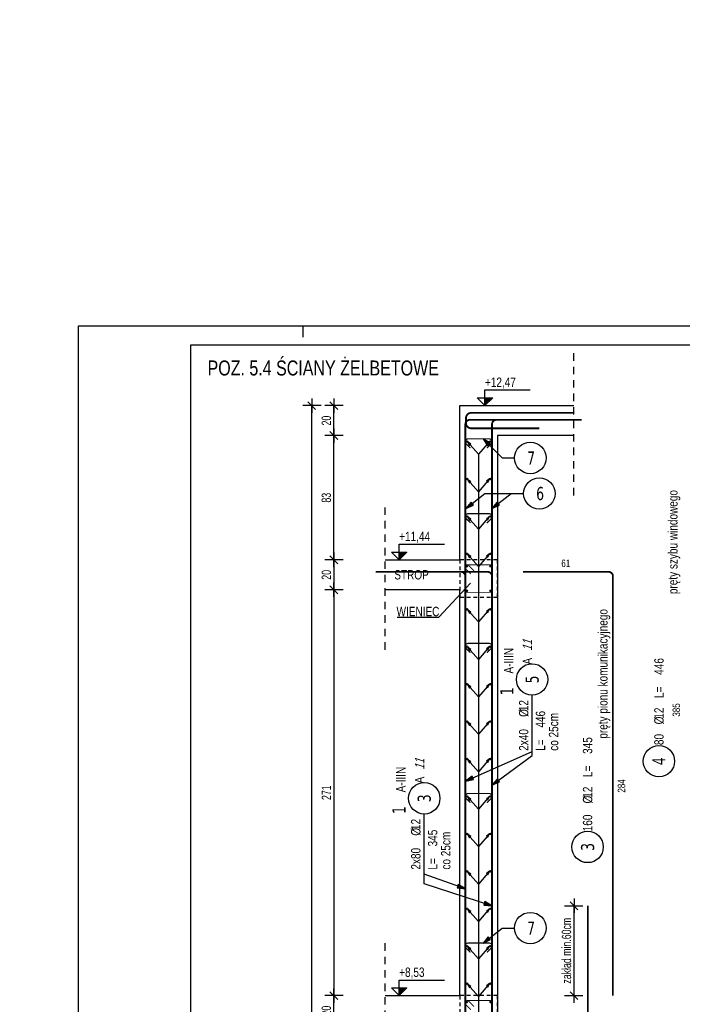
# Model space of a CAD drawing. Header units: millimetres. Extents: x 2694 to 13045, y 509 to 5574.
# Tile 7 of 13: x 2694 to 3137, y 1541 to 2199. Entities that reach past the tile are written whole.
import ezdxf
from ezdxf.enums import TextEntityAlignment as Align

# ---------------------------------------------------------------- set-up
doc = ezdxf.new("R2010")
doc.units = ezdxf.units.MM
doc.header["$LTSCALE"] = 25
doc.linetypes.add('MP', pattern=[0.36, 0.2, -0.16])
for name, color, linetype in [('BA_kot', 7, 'Continuous'), ('BA_pdz', 2, 'Continuous'), ('BA_ram', 2, 'Continuous'), ('BA_txg', 3, 'Continuous'), ('BA_txs', 2, 'Continuous'), ('BA_wic', 1, 'Continuous'), ('BA_wis', 2, 'Continuous'), ('BA_wym', 1, 'Continuous'), ('BD_lpm', 1, 'MP'), ('BZ_odn', 1, 'Continuous'), ('BZ_opi1', 7, 'Continuous'), ('BZ_opi2', 4, 'Continuous'), ('BZ_opi3', 30, 'Continuous'), ('BZ_opi4', 53, 'Continuous'), ('BZ_P_prz', 4, 'Continuous'), ('BZ_P_strz', 3, 'Continuous'), ('BZ_P_wid', 3, 'Continuous'), ('BZ_P_wyc', 134, 'Continuous'), ('BZ_pom', 6, 'Continuous'), ('BZ_wym', 1, 'Continuous')]:
    doc.layers.add(name, color=color, linetype=linetype)
doc.styles.add('BIKTBG', font='tahoma.ttf', dxfattribs={"width": 0.85})
doc.styles.add('BIKTC', font='bikromsw.shx', dxfattribs={"width": 0.85})
doc.styles.add('BIKTG', font='bikromsw.shx', dxfattribs={"width": 0.8})
doc.styles.add('BIKTS', font='bikromsw.shx', dxfattribs={"width": 0.8})
doc.styles.add('BIKWYM', font='bikromsw.shx', dxfattribs={"width": 0.7})
doc.dimstyles.new('BA_KR_25_cm', dxfattribs={"dimscale": 0.25, "dimtxt": 25, "dimasz": 1.666667, "dimexe": 24, "dimexo": 0, "dimgap": 0, "dimtad": 0, "dimdec": 1, "dimrnd": 0.5, "dimzin": 9, "dimdsep": 46, "dimtxsty": 'BIKWYM', "dimblk": 'WYM-KR', "dimcen": 0, "dimdle": 20, "dimclrd": 256, "dimclre": 256, "dimclrt": 2, "dimadec": 0, "dimazin": 0, "dimtfac": 0.033333, "dimtdec": 1, "dimtmove": 0, "dimatfit": 3, "dimldrblk": 'WYM-KR', "dimfxl": 25, "dimfxlon": 1, "dimtvp": 0.8, "dimtolj": 1, "dimarcsym": 0})
doc.dimstyles.new('BA_ST_25_cm', dxfattribs={"dimscale": 0.25, "dimtxt": 25, "dimasz": 1.666667, "dimexe": 24, "dimexo": 0, "dimgap": 0, "dimtad": 0, "dimdec": 1, "dimrnd": 0.5, "dimdsep": 46, "dimtxsty": 'BIKWYM', "dimblk": 'WYM-ST', "dimcen": 0, "dimdle": 20, "dimclrd": 256, "dimclre": 256, "dimclrt": 7, "dimadec": 0, "dimazin": 0, "dimtfac": 0.033333, "dimtdec": 1, "dimtix": 1, "dimtmove": 2, "dimatfit": 3, "dimldrblk": 'WYM-ST', "dimfxl": 1, "dimtvp": 0.8, "dimtolj": 1, "dimtzin": 0, "dimarcsym": 0})
doc.dimstyles.new('BZ_ST_20_mm', dxfattribs={"dimscale": 2, "dimtxt": 25, "dimasz": 1.666667, "dimexe": 24, "dimexo": 0, "dimgap": 0, "dimtad": 0, "dimdec": 1, "dimrnd": 0.5, "dimdsep": 46, "dimtxsty": 'BIKWYM', "dimblk": 'WYM-ST', "dimcen": 0, "dimdle": 20, "dimclrd": 256, "dimclre": 256, "dimclrt": 7, "dimadec": 0, "dimazin": 0, "dimtfac": 0.033333, "dimtdec": 1, "dimtix": 1, "dimtmove": 2, "dimatfit": 2, "dimldrblk": 'WYM-ST', "dimfxl": 1, "dimtvp": 0.8, "dimtolj": 1, "dimtzin": 0, "dimarcsym": 0})

# ---------------------------------------------------------------- blocks, each defined once
blk = doc.blocks.new('PRET3')
blk.add_hatch(color=0).paths.add_polyline_path([(0.5, 0, 1), (-0.5, 0, 1)])
at = {"color": 0}
blk.add_circle((0, 0), 0.5, dxfattribs=at)
blk = doc.blocks.new('WYM-ST')
blk.add_hatch(color=256).paths.add_polyline_path([(-13, 2.9), (0, 0), (-13, -2.9)])
blk.add_lwpolyline([(0, 0), (-13, 2.9), (-13, -2.9), (0, 0)])
blk = doc.blocks.new('bik_BlkOpPret', base_point=(1524.45, 7050.26))
at = {"layer": 'BZ_opi1', "style": 'BIKTS', "width": 0.6}
for tag, p in [('SZTUK', (1533.83, 7057.76)), ('PRZEDR_FI', (1554.72, 7057.76)), ('PRZEKROJ', (1563.29, 7057.76)), ('PRZEDR_L', (1533.83, 7024.01)), ('DLUGOSC', (1568.65, 7024.01)), ('UWAGA', (1533.83, 6997.76))]:
    blk.add_attdef(tag, p, '', height=18.75, dxfattribs=at)
at = {"layer": 'BZ_opi2', "style": 'BIKTBG', "width": 0.6}
blk.add_attdef('NUMER', text='', height=26.25, dxfattribs=at).set_placement((1620.77, 7050.26), align=Align.MIDDLE_CENTER)
at = {"layer": 'BZ_pom', "width": 0.6}
for tag, p, height, style in [('POZYCJA', (1589.27, 7087.76), 26.25, 'BIKTBG'), ('GATUNEK', (1630.22, 7087.76), 18.75, 'BIKTS'), ('METODA_L', (1639.09, 7050.26), 18.75, 'BIKTS'), ('EURO_KOD', (1663.74, 7050.26), 18.75, 'BIKTS')]:
    blk.add_attdef(tag, p, '', height=height, dxfattribs=dict(at, style=style))
at = {"layer": 'BZ_wym', "width": 0.6}
for tag, p, height, style, flags in [('PRZEDR_NR', (1533.83, 6969.63), 26.25, 'BIKTBG', 1), ('PRZEDR_SZT', (1533.83, 6941.51), 18.75, 'BIKTS', 1), ('TYP_PRETA', (1533.83, 6913.38), 18.75, 'BIKTS', 3), ('EURO_KOD_SEGMENTY', (1567.58, 6885.26), 18.75, 'BIKTS', 3), ('HAK_1', (1533.83, 6857.13), 18.75, 'BIKTS', 3), ('HAK_2', (1533.83, 6829.01), 18.75, 'BIKTS', 3), ('ID', (1533.83, 6800.88), 18.75, 'BIKTS', 3), ('ID_C', (1533.83, 6772.76), 18.75, 'BIKTS', 3), ('b_atr_0', (1533.83, 6744.63), 18.75, 'BIKTS', 3)]:
    blk.add_attdef(tag, p, '', height=height, dxfattribs=dict(at, style=style, flags=flags))
blk = doc.blocks.new('WYM-KR')
at = {"linetype": 'ByBlock'}
blk.add_line((11.52, 0), (-11.52, 0), dxfattribs=at)
at = {"color": 7, "linetype": 'ByBlock'}
blk.add_line((6.24, 6.24), (-6.24, -6.24), dxfattribs=at)
blk = doc.blocks.new('*D32')
at = {"layer": 'BA_wym', "lineweight": -2}
for p, q in [((3058.15, 1607), (3070.4, 1607)), ((3064.4, 1547.42), (3064.4, 1606.58)), ((3058.15, 1547), (3070.4, 1547))]:
    blk.add_line(p, q, dxfattribs=at)
at = {"layer": 'Defpoints', "color": 0}
for p in [(3054.4, 1607), (3064.4, 1607), (3054.4, 1547)]:
    blk.add_point(p, dxfattribs=at)
at = {"layer": 'BA_wym', "lineweight": -2, "xscale": 0.4166666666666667, "yscale": 0.4166666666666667, "zscale": 0.4166666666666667}
for p, rotation in [((3064.4, 1607), 90), ((3064.4, 1547), 270)]:
    blk.add_blockref('WYM-KR', p, dxfattribs=dict(at, rotation=rotation))
at = {"layer": 'BA_wym', "color": 2, "insert": (3059.4, 1577), "char_height": 6.25, "attachment_point": 5, "rotation": 90, "style": 'BIKWYM'}
blk.add_mtext('\\A1;zakład min.60cm', dxfattribs=at)
blk = doc.blocks.new('bik_BlkOpPretW', base_point=(-5855.91, 5448.22))
at = {"layer": 'BZ_opi2', "style": 'BIKTBG', "width": 0.8}
blk.add_attdef('NUMER', text='', height=8.75, dxfattribs=at).set_placement((-5840.41, 5448.22), align=Align.MIDDLE_CENTER)
at = {"layer": 'BZ_opi4', "style": 'BIKTS', "width": 0.8}
for tag, p in [('SZTUK', (-5830.19, 5445.09)), ('PRZEDR_FI', (-5811.62, 5445.09)), ('PRZEKROJ', (-5807.81, 5445.09)), ('PRZEDR_L', (-5794, 5445.09)), ('DLUGOSC', (-5778.52, 5445.09))]:
    blk.add_attdef(tag, p, '', height=6.25, dxfattribs=at)
at = {"layer": 'BZ_pom', "width": 0.8}
for tag, p, height, style, flags in [('POZYCJA', (-5830.19, 5435.72), 8.75, 'BIKTBG', 3), ('GATUNEK', (-5830.19, 5426.34), 6.25, 'BIKTS', 1), ('METODA_L', (-5830.19, 5407.59), 6.25, 'BIKTS', 3)]:
    blk.add_attdef(tag, p, '', height=height, dxfattribs=dict(at, style=style, flags=flags))
at = {"layer": 'BZ_wym', "width": 0.8}
for tag, p, height, style, flags in [('UWAGA', (-5830.19, 5416.97), 6.25, 'BIKTS', 1), ('TYP_PRETA', (-5830.19, 5398.22), 6.25, 'BIKTS', 3), ('PRZEDR_NR', (-5830.19, 5388.84), 8.75, 'BIKTBG', 1), ('PRZEDR_SZT', (-5830.19, 5379.47), 6.25, 'BIKTS', 1), ('EURO_KOD', (-5830.19, 5370.09), 6.25, 'BIKTS', 3), ('EURO_KOD_SEGMENTY', (-5816.62, 5370.09), 6.25, 'BIKTS', 3), ('HAK_1', (-5830.19, 5360.72), 6.25, 'BIKTS', 3), ('HAK_2', (-5830.19, 5351.34), 6.25, 'BIKTS', 3), ('ID', (-5830.19, 5341.97), 6.25, 'BIKTS', 3), ('ID_C', (-5830.19, 5332.59), 6.25, 'BIKTS', 3), ('b_atr_0', (-5830.19, 5323.22), 6.25, 'BIKTS', 3)]:
    blk.add_attdef(tag, p, '', height=height, dxfattribs=dict(at, style=style, flags=flags))
blk = doc.blocks.new('bik_BlkOpPretU', base_point=(18572.85, 5991.36))
at = {"layer": 'BZ_opi2', "style": 'BIKTBG', "width": 0.8}
blk.add_attdef('NUMER', text='', height=26.25, dxfattribs=at).set_placement((18420.64, 5991.36), align=Align.MIDDLE_CENTER)
at = {"layer": 'BZ_opi4', "style": 'BIKTS', "width": 0.8}
for tag, p in [('SZTUK', (18467.14, 5998.86)), ('PRZEDR_FI', (18535, 5998.86)), ('PRZEKROJ', (18546.43, 5998.86)), ('UWAGA', (18467.14, 5965.11))]:
    blk.add_attdef(tag, p, '', height=18.75, dxfattribs=at)
at = {"layer": 'BZ_pom', "width": 0.8}
for tag, p, height, style in [('POZYCJA', (18452.14, 6028.86), 26.25, 'BIKTBG'), ('GATUNEK', (18346.58, 6028.86), 18.75, 'BIKTS'), ('METODA_L', (18348.57, 5991.36), 18.75, 'BIKTS')]:
    blk.add_attdef(tag, p, '', height=height, dxfattribs=dict(at, style=style))
at = {"layer": 'BZ_wym', "width": 0.8}
for tag, p, height, style, flags in [('PRZEDR_L', (18467.14, 5936.98), 18.75, 'BIKTS', 1), ('DLUGOSC', (18467.14, 5908.86), 18.75, 'BIKTS', 1), ('TYP_PRETA', (18467.14, 5880.73), 18.75, 'BIKTS', 3), ('PRZEDR_NR', (18467.14, 5852.61), 26.25, 'BIKTBG', 1), ('PRZEDR_SZT', (18467.14, 5824.48), 18.75, 'BIKTS', 1), ('EURO_KOD', (18467.14, 5796.36), 18.75, 'BIKTS', 3), ('EURO_KOD_SEGMENTY', (18507.85, 5796.36), 18.75, 'BIKTS', 3), ('HAK_1', (18467.14, 5768.23), 18.75, 'BIKTS', 3), ('HAK_2', (18467.14, 5740.11), 18.75, 'BIKTS', 3), ('ID', (18467.14, 5711.98), 18.75, 'BIKTS', 3), ('ID_C', (18467.14, 5683.86), 18.75, 'BIKTS', 3), ('b_atr_0', (18467.14, 5655.73), 18.75, 'BIKTS', 3)]:
    blk.add_attdef(tag, p, '', height=height, dxfattribs=dict(at, style=style, flags=flags))
blk = doc.blocks.new('kota5')
h = blk.add_hatch()
h.set_pattern_fill('ANSI31', color=256, scale=0.0083333, angle=45, style=0)
h.paths.add_polyline_path([(0, 0), (0, 2.06), (2.06, 2.06)])
for p, q in [((0, 4.17), (12.08, 4.17)), ((0, 0), (0, 4.17)), ((-2.06, 2.06), (2.06, 2.06))]:
    blk.add_line(p, q)
at = {"color": 1}
blk.add_line((-2.5, 0), (2.5, 0), dxfattribs=at)
blk.add_lwpolyline([(-2.06, 2.06), (0, 0), (2.06, 2.06)])
at = {"style": 'BIKTS', "width": 0.8}
blk.add_attdef('POZIOM', text='', height=2.5, dxfattribs=at).set_placement((0, 6.25), align=Align.MIDDLE_LEFT)
blk = doc.blocks.new('*D41')
at = {"layer": 'BA_wym', "lineweight": -2}
for p, q in [((2910.18, 1547), (2897.93, 1547)), ((2903.93, 1527.42), (2903.93, 1546.58)), ((2910.18, 1527), (2897.93, 1527))]:
    blk.add_line(p, q, dxfattribs=at)
at = {"layer": 'Defpoints', "color": 0}
for p in [(2903.93, 1547), (2913.93, 1547), (2913.93, 1527)]:
    blk.add_point(p, dxfattribs=at)
at = {"layer": 'BA_wym', "lineweight": -2, "xscale": 0.4166666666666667, "yscale": 0.4166666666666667, "zscale": 0.4166666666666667}
for p, rotation in [((2903.93, 1547), 90), ((2903.93, 1527), 270)]:
    blk.add_blockref('WYM-KR', p, dxfattribs=dict(at, rotation=rotation))
at = {"layer": 'BA_wym', "color": 2, "insert": (2898.93, 1537), "char_height": 6.25, "attachment_point": 5, "rotation": 90, "style": 'BIKWYM'}
blk.add_mtext('\\A1;20', dxfattribs=at)
blk = doc.blocks.new('*D42')
at = {"layer": 'BA_wym', "lineweight": -2}
for p, q in [((2910.18, 1818), (2897.93, 1818)), ((2903.93, 1817.58), (2903.93, 1547.42)), ((2910.18, 1547), (2897.93, 1547))]:
    blk.add_line(p, q, dxfattribs=at)
at = {"layer": 'Defpoints', "color": 0}
for p in [(2913.93, 1818), (2903.93, 1547), (2913.93, 1547)]:
    blk.add_point(p, dxfattribs=at)
at = {"layer": 'BA_wym', "lineweight": -2, "xscale": 0.4166666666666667, "yscale": 0.4166666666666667, "zscale": 0.4166666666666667}
for p, rotation in [((2903.93, 1818), 90), ((2903.93, 1547), 270)]:
    blk.add_blockref('WYM-KR', p, dxfattribs=dict(at, rotation=rotation))
at = {"layer": 'BA_wym', "color": 2, "insert": (2898.93, 1682.5), "char_height": 6.25, "attachment_point": 5, "rotation": 90, "style": 'BIKWYM'}
blk.add_mtext('\\A1;271', dxfattribs=at)
blk = doc.blocks.new('*D43')
at = {"layer": 'BA_wym', "lineweight": -2}
for p, q in [((2910.18, 1838), (2897.93, 1838)), ((2903.93, 1837.58), (2903.93, 1818.42)), ((2910.18, 1818), (2897.93, 1818))]:
    blk.add_line(p, q, dxfattribs=at)
at = {"layer": 'Defpoints', "color": 0}
for p in [(2913.93, 1838), (2903.93, 1818), (2913.93, 1818)]:
    blk.add_point(p, dxfattribs=at)
at = {"layer": 'BA_wym', "lineweight": -2, "xscale": 0.4166666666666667, "yscale": 0.4166666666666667, "zscale": 0.4166666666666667}
for p, rotation in [((2903.93, 1838), 90), ((2903.93, 1818), 270)]:
    blk.add_blockref('WYM-KR', p, dxfattribs=dict(at, rotation=rotation))
at = {"layer": 'BA_wym', "color": 2, "insert": (2898.93, 1828), "char_height": 6.25, "attachment_point": 5, "rotation": 90, "style": 'BIKWYM'}
blk.add_mtext('\\A1;20', dxfattribs=at)
blk = doc.blocks.new('*D44')
at = {"layer": 'BA_wym', "lineweight": -2}
for p, q in [((2910.18, 1921), (2897.93, 1921)), ((2903.93, 1838.42), (2903.93, 1920.58)), ((2910.18, 1838), (2897.93, 1838))]:
    blk.add_line(p, q, dxfattribs=at)
at = {"layer": 'Defpoints', "color": 0}
for p in [(2903.93, 1921), (2913.93, 1921), (2913.93, 1838)]:
    blk.add_point(p, dxfattribs=at)
at = {"layer": 'BA_wym', "lineweight": -2, "xscale": 0.4166666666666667, "yscale": 0.4166666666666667, "zscale": 0.4166666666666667}
for p, rotation in [((2903.93, 1921), 90), ((2903.93, 1838), 270)]:
    blk.add_blockref('WYM-KR', p, dxfattribs=dict(at, rotation=rotation))
at = {"layer": 'BA_wym', "color": 2, "insert": (2898.93, 1879.5), "char_height": 6.25, "attachment_point": 5, "rotation": 90, "style": 'BIKWYM'}
blk.add_mtext('\\A1;83', dxfattribs=at)
blk = doc.blocks.new('*D45')
at = {"layer": 'BA_wym', "lineweight": -2}
for p, q in [((2910.18, 1941), (2897.93, 1941)), ((2903.93, 1921.42), (2903.93, 1940.58)), ((2910.18, 1921), (2897.93, 1921))]:
    blk.add_line(p, q, dxfattribs=at)
at = {"layer": 'Defpoints', "color": 0}
for p in [(2903.93, 1941), (2913.93, 1941), (2913.93, 1921)]:
    blk.add_point(p, dxfattribs=at)
at = {"layer": 'BA_wym', "lineweight": -2, "xscale": 0.4166666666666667, "yscale": 0.4166666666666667, "zscale": 0.4166666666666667}
for p, rotation in [((2903.93, 1941), 90), ((2903.93, 1921), 270)]:
    blk.add_blockref('WYM-KR', p, dxfattribs=dict(at, rotation=rotation))
at = {"layer": 'BA_wym', "color": 2, "insert": (2898.93, 1931), "char_height": 6.25, "attachment_point": 5, "rotation": 90, "style": 'BIKWYM'}
blk.add_mtext('\\A1;20', dxfattribs=at)
blk = doc.blocks.new('*D46')
at = {"layer": 'BA_wym', "lineweight": -2}
for p, q in [((2895.44, 1941), (2883.19, 1941)), ((2889.19, 549.42), (2889.19, 1940.58)), ((2895.44, 549), (2883.19, 549))]:
    blk.add_line(p, q, dxfattribs=at)
at = {"layer": 'Defpoints', "color": 0}
for p in [(2889.19, 1941), (2899.19, 1941), (2899.19, 549)]:
    blk.add_point(p, dxfattribs=at)
at = {"layer": 'BA_wym', "lineweight": -2, "xscale": 0.4166666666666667, "yscale": 0.4166666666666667, "zscale": 0.4166666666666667}
for p, rotation in [((2889.19, 1941), 90), ((2889.19, 549), 270)]:
    blk.add_blockref('WYM-KR', p, dxfattribs=dict(at, rotation=rotation))
at = {"layer": 'BA_wym', "color": 2, "insert": (2884.19, 1245), "char_height": 6.25, "attachment_point": 5, "rotation": 90, "style": 'BIKWYM'}
blk.add_mtext('\\A1;1392', dxfattribs=at)

msp = doc.modelspace()

# ---------------------------------------------------------------- linework, layer by layer
at = {"layer": 'BA_pdz', "color": 1}
msp.add_line((2883.33, 1994.19), (2883.33, 1986.69), dxfattribs=at)
at = {"layer": 'BA_ram', "color": 1}
msp.add_lwpolyline([(2733.33, 509.19), (2733.33, 1994.19), (3783.33, 1994.19), (3783.33, 509.19)], close=True, dxfattribs=at)
at = {"layer": 'BA_ram'}
msp.add_lwpolyline([(2808.33, 521.69), (2808.33, 1981.69), (3770.83, 1981.69), (3770.83, 521.69)], close=True, dxfattribs=at)
at = {"layer": 'BA_wic', "linetype": 'MP'}
for points in [[(3064.2, 1881), (3064.2, 1979.97)], [(2938.2, 1778), (2938.2, 1876.97)], [(2938.2, 1487), (2938.2, 1585.97)]]:
    msp.add_lwpolyline(points, dxfattribs=at)
at = {"layer": 'BA_wic'}
msp.add_lwpolyline([(2946.22, 1799.62), (2973.98, 1799.62), (2995.33, 1822.34)], dxfattribs=at)
at = {"layer": 'BA_wis'}
for points in [[(2988.2, 1838), (2988.2, 1941), (3013.2, 1941)], [(2988.2, 1941), (3014.2, 1941), (3064.2, 1941)], [(3064.2, 1921), (3013.2, 1921), (3013.2, 589)], [(3013.2, 1921), (3013.2, 1838)], [(2938.2, 1838), (2988.2, 1838)], [(2988.2, 1547), (2988.2, 1818), (2938.2, 1818)], [(3013.2, 1818), (3013.2, 1547)], [(3013.2, 1813), (3013.2, 1547)], [(2938.2, 1547), (2988.2, 1547)]]:
    msp.add_lwpolyline(points, dxfattribs=at)
at = {"layer": 'BD_lpm', "ltscale": 0.5}
for points in [[(2988.2, 1838), (2988.2, 1813), (3013.2, 1813), (3013.2, 1838), (2988.2, 1838)], [(2988.2, 1547), (2988.2, 1522), (3013.2, 1522), (3013.2, 1547), (2988.2, 1547)]]:
    msp.add_lwpolyline(points, dxfattribs=at)
at = {"layer": 'BZ_odn', "color": 252}
msp.add_lwpolyline([(3000.66, 1908.52), (3000.66, 536.83), (2959.03, 536.83)], dxfattribs=at)
for centre in [(3035.23, 1906.04), (3041.25, 1882.3), (3121.13, 1703.56), (3073.46, 1646.29), (3035.23, 1592.09)]:
    msp.add_circle(centre, 10.5, dxfattribs=at)
at = {"layer": 'BZ_odn'}
for centre in [(3036.38, 1758.11), (2964.32, 1678.78)]:
    msp.add_circle(centre, 10.5, dxfattribs=at)
at = {"layer": 'BZ_P_strz', "color": 9, "const_width": 0.6}
for points in [[(2997.6, 1830.73), (2994.06, 1834.26, 0.668179), (2991.5, 1833.2), (2991.5, 1817.8, 0.414214), (2993, 1816.3), (3008.4, 1816.3, 0.414214), (3009.9, 1817.8), (3009.9, 1833.2, 0.414214), (3008.4, 1834.7), (2993, 1834.7, 0.668179), (2991.94, 1832.14), (2995.48, 1828.6)], [(2997.6, 1539.73), (2994.06, 1543.26, 0.668179), (2991.5, 1542.2), (2991.5, 1526.8, 0.414214), (2993, 1525.3), (3008.4, 1525.3, 0.414214), (3009.9, 1526.8), (3009.9, 1542.2, 0.414214), (3008.4, 1543.7), (2993, 1543.7, 0.668179), (2991.94, 1541.14), (2995.48, 1537.6)]]:
    msp.add_lwpolyline(points, format="xyb", dxfattribs=at)
at = {"layer": 'BZ_P_wid', "color": 8, "lineweight": -2, "const_width": 1.2}
msp.add_lwpolyline([(3064.2, 1936.2), (2995.8, 1936.2, 0.414214), (2992.2, 1932.6), (2992.2, 1929.4, 0.414214), (2995.8, 1925.8), (3041.2, 1925.8)], format="xyb", dxfattribs=at)
at = {"layer": 'BZ_P_wid'}
for points, const_width in [([(2991.8, 1547), (2991.8, 1928.48, -0.414214), (2994.8, 1931.48), (3051.8, 1931.48)], 1.2), ([(3009.6, 1547), (3009.6, 1928.48, -0.414214), (3012.6, 1931.48), (3069.6, 1931.48)], 1.2), ([(2995.22, 1912.57), (2992.39, 1915.4, -0.668179), (2993.8, 1918.82), (3007.6, 1918.82, -0.668179), (3009.02, 1915.4), (3006.19, 1912.57)], 0.8), ([(2995.22, 1862.64), (2992.39, 1865.46, -0.668179), (2993.8, 1868.88), (3007.6, 1868.88, -0.668179), (3009.02, 1865.46), (3006.19, 1862.64)], 0.8), ([(2991.8, 1547), (2991.8, 1827, 0.414214), (2988.8, 1830), (2931.8, 1830)], 1.2), ([(3009.6, 1547), (3009.6, 1827, 0.414214), (3006.6, 1830), (2949.6, 1830)], 1.2), ([(2995.22, 1775.99), (2992.39, 1778.82, -0.668179), (2993.8, 1782.24), (3007.6, 1782.24, -0.668179), (3009.02, 1778.82), (3006.19, 1775.99)], 0.8), ([(2995.22, 1675.73), (2992.39, 1678.56, -0.668179), (2993.8, 1681.97), (3007.6, 1681.97, -0.668179), (3009.02, 1678.56), (3006.19, 1675.73)], 0.8), ([(2995.22, 1575.89), (2992.39, 1578.72, -0.668179), (2993.8, 1582.13), (3007.6, 1582.13, -0.668179), (3009.02, 1578.72), (3006.19, 1575.89)], 0.8)]:
    msp.add_lwpolyline(points, format="xyb", dxfattribs=dict(at, const_width=const_width))
at = {"layer": 'BZ_P_wid', "const_width": 1.2}
for points in [[(2991.8, 1258), (2991.8, 1547), (2991.8, 1607)], [(3009.6, 1258), (3009.6, 1547), (3009.6, 1607)]]:
    msp.add_lwpolyline(points, dxfattribs=at)
at = {"layer": 'BZ_P_wyc', "linetype": 'Continuous', "const_width": 1.2}
msp.add_lwpolyline([(3090.4, 1547), (3090.4, 1827, 0.414214), (3087.4, 1830), (3030.4, 1830)], format="xyb", dxfattribs=at)
msp.add_lwpolyline([(3073.58, 1258), (3073.58, 1607)], dxfattribs=at)

# ---------------------------------------------------------------- block references
ref = msp.add_blockref('bik_BlkOpPretU', (2989.04, 1906.04), dxfattribs=dict(rotation=360))
ref.add_attrib('NUMER', '7', dxfattribs={"layer": 'BZ_opi2', "height": 8.75, "style": 'BIKTBG', "width": 0.8}).set_placement((3035.73, 1906.04), align=Align.MIDDLE_CENTER)
ref = msp.add_blockref('bik_BlkOpPretU', (2995.06, 1882.3), dxfattribs=dict(rotation=360))
ref.add_attrib('NUMER', '6', dxfattribs={"layer": 'BZ_opi2', "height": 8.75, "style": 'BIKTBG', "width": 0.8}).set_placement((3041.75, 1882.3), align=Align.MIDDLE_CENTER)
ref = msp.add_blockref('bik_BlkOpPret', (3036.38, 1707.37), dxfattribs=dict(rotation=90))
ref.add_attrib('NUMER', '5', dxfattribs={"layer": 'BZ_opi2', "height": 8.75, "rotation": 90, "style": 'BIKTBG', "width": 0.8}).set_placement((3036.38, 1758.11), align=Align.MIDDLE_CENTER)
ref.add_attrib('POZYCJA', '1', (3023.88, 1747.61), dxfattribs={"layer": 'BZ_pom', "height": 8.75, "rotation": 90, "style": 'BIKTBG', "width": 0.8})
ref.add_attrib('SZTUK', '2x40', (3033.88, 1710.49), dxfattribs={"layer": 'BZ_opi1', "height": 6.25, "rotation": 90, "style": 'BIKTS', "width": 0.8})
ref.add_attrib('GATUNEK', 'A-IIIN', (3023.88, 1762.08), dxfattribs={"layer": 'BZ_pom', "height": 6.25, "rotation": 90, "style": 'BIKTS', "width": 0.8})
ref.add_attrib('PRZEKROJ', '12', (3033.88, 1736.92), dxfattribs={"layer": 'BZ_opi1', "height": 6.25, "rotation": 90, "style": 'BIKTS', "width": 0.8})
ref.add_attrib('DLUGOSC', '446', (3045.13, 1725.97), dxfattribs={"layer": 'BZ_opi1', "height": 6.25, "rotation": 90, "style": 'BIKTS', "width": 0.8})
ref.add_attrib('UWAGA', 'co 25cm', (3053.88, 1710.49), dxfattribs={"layer": 'BZ_opi1', "height": 6.25, "rotation": 90, "style": 'BIKTS', "width": 0.8})
ref.add_attrib('METODA_L', 'A', (3036.38, 1768.08), dxfattribs={"layer": 'BZ_pom', "height": 6.25, "rotation": 90, "style": 'BIKTS', "width": 0.8})
ref.add_attrib('PRZEDR_FI', '%%c', (3033.88, 1733.11), dxfattribs={"layer": 'BZ_opi1', "height": 6.25, "rotation": 90, "style": 'BIKTS', "width": 0.8})
ref.add_attrib('PRZEDR_L', 'L=', (3045.13, 1710.49), dxfattribs={"layer": 'BZ_opi1', "height": 6.25, "rotation": 90, "style": 'BIKTS', "width": 0.8})
ref.add_attrib('EURO_KOD', '11', (3036.38, 1777.13), dxfattribs={"layer": 'BZ_pom', "height": 6.25, "rotation": 90, "style": 'BIKTS', "oblique": 18, "width": 0.8})
ref = msp.add_blockref('bik_BlkOpPretW', (3121.13, 1688.06), dxfattribs=dict(rotation=90))
ref.add_attrib('NUMER', '4', dxfattribs={"layer": 'BZ_opi2', "height": 8.75, "rotation": 90, "style": 'BIKTBG', "width": 0.8}).set_placement((3121.13, 1703.56), align=Align.MIDDLE_CENTER)
ref.add_attrib('SZTUK', '80', (3124.26, 1714.32), dxfattribs={"layer": 'BZ_opi4', "height": 6.25, "rotation": 90, "style": 'BIKTS', "width": 0.8})
ref.add_attrib('PRZEKROJ', '12', (3124.26, 1731.94), dxfattribs={"layer": 'BZ_opi4', "height": 6.25, "rotation": 90, "style": 'BIKTS', "width": 0.8})
ref.add_attrib('DLUGOSC', '446', (3124.26, 1761.23), dxfattribs={"layer": 'BZ_opi4', "height": 6.25, "rotation": 90, "style": 'BIKTS', "width": 0.8})
ref.add_attrib('PRZEDR_FI', '%%c', (3124.26, 1728.13), dxfattribs={"layer": 'BZ_opi4', "height": 6.25, "rotation": 90, "style": 'BIKTS', "width": 0.8})
ref.add_attrib('PRZEDR_L', 'L=', (3124.26, 1745.75), dxfattribs={"layer": 'BZ_opi4', "height": 6.25, "rotation": 90, "style": 'BIKTS', "width": 0.8})
ref = msp.add_blockref('bik_BlkOpPretW', (3073.46, 1630.79), dxfattribs=dict(rotation=90))
ref.add_attrib('NUMER', '3', dxfattribs={"layer": 'BZ_opi2', "height": 8.75, "rotation": 90, "style": 'BIKTBG', "width": 0.8}).set_placement((3073.46, 1646.29), align=Align.MIDDLE_CENTER)
ref.add_attrib('SZTUK', '160', (3076.59, 1656.75), dxfattribs={"layer": 'BZ_opi4', "height": 6.25, "rotation": 90, "style": 'BIKTS', "width": 0.8})
ref.add_attrib('PRZEKROJ', '12', (3076.59, 1679.13), dxfattribs={"layer": 'BZ_opi4', "height": 6.25, "rotation": 90, "style": 'BIKTS', "width": 0.8})
ref.add_attrib('DLUGOSC', '345', (3076.59, 1708.42), dxfattribs={"layer": 'BZ_opi4', "height": 6.25, "rotation": 90, "style": 'BIKTS', "width": 0.8})
ref.add_attrib('PRZEDR_FI', '%%c', (3076.59, 1675.32), dxfattribs={"layer": 'BZ_opi4', "height": 6.25, "rotation": 90, "style": 'BIKTS', "width": 0.8})
ref.add_attrib('PRZEDR_L', 'L=', (3076.59, 1692.94), dxfattribs={"layer": 'BZ_opi4', "height": 6.25, "rotation": 90, "style": 'BIKTS', "width": 0.8})
ref = msp.add_blockref('bik_BlkOpPret', (2964.32, 1628.04), dxfattribs=dict(rotation=90))
ref.add_attrib('NUMER', '3', dxfattribs={"layer": 'BZ_opi2', "height": 8.75, "rotation": 90, "style": 'BIKTBG', "width": 0.8}).set_placement((2964.32, 1678.78), align=Align.MIDDLE_CENTER)
ref.add_attrib('POZYCJA', '1', (2951.82, 1668.28), dxfattribs={"layer": 'BZ_pom', "height": 8.75, "rotation": 90, "style": 'BIKTBG', "width": 0.8})
ref.add_attrib('SZTUK', '2x80', (2961.82, 1631.16), dxfattribs={"layer": 'BZ_opi1', "height": 6.25, "rotation": 90, "style": 'BIKTS', "width": 0.8})
ref.add_attrib('GATUNEK', 'A-IIIN', (2951.82, 1682.75), dxfattribs={"layer": 'BZ_pom', "height": 6.25, "rotation": 90, "style": 'BIKTS', "width": 0.8})
ref.add_attrib('PRZEKROJ', '12', (2961.82, 1657.59), dxfattribs={"layer": 'BZ_opi1', "height": 6.25, "rotation": 90, "style": 'BIKTS', "width": 0.8})
ref.add_attrib('DLUGOSC', '345', (2973.07, 1646.64), dxfattribs={"layer": 'BZ_opi1', "height": 6.25, "rotation": 90, "style": 'BIKTS', "width": 0.8})
ref.add_attrib('UWAGA', 'co 25cm', (2981.82, 1631.16), dxfattribs={"layer": 'BZ_opi1', "height": 6.25, "rotation": 90, "style": 'BIKTS', "width": 0.8})
ref.add_attrib('METODA_L', 'A', (2964.32, 1688.75), dxfattribs={"layer": 'BZ_pom', "height": 6.25, "rotation": 90, "style": 'BIKTS', "width": 0.8})
ref.add_attrib('PRZEDR_FI', '%%c', (2961.82, 1653.78), dxfattribs={"layer": 'BZ_opi1', "height": 6.25, "rotation": 90, "style": 'BIKTS', "width": 0.8})
ref.add_attrib('PRZEDR_L', 'L=', (2973.07, 1631.16), dxfattribs={"layer": 'BZ_opi1', "height": 6.25, "rotation": 90, "style": 'BIKTS', "width": 0.8})
ref.add_attrib('EURO_KOD', '11', (2964.32, 1697.8), dxfattribs={"layer": 'BZ_pom', "height": 6.25, "rotation": 90, "style": 'BIKTS', "oblique": 18, "width": 0.8})
ref = msp.add_blockref('bik_BlkOpPretU', (2989.04, 1592.09), dxfattribs=dict(rotation=360))
ref.add_attrib('NUMER', '7', dxfattribs={"layer": 'BZ_opi2', "height": 8.75, "style": 'BIKTBG', "width": 0.8}).set_placement((3035.73, 1592.09), align=Align.MIDDLE_CENTER)
at = {"layer": 'BA_kot', "xscale": 2.5, "yscale": 2.5, "zscale": 2.5, "rotation": 360}
for p, values in [((3004.9, 1941), {'POZIOM': '+12,47'}), ((2947.6, 1838), {'POZIOM': '+11,44'}), ((2947.6, 1547), {'POZIOM': '+8,53'})]:
    msp.add_blockref('kota5', p, dxfattribs=at).add_auto_attribs(values)
at = {"layer": 'BZ_P_prz'}
for p in [(2992.9, 1917), (3008.5, 1917), (2992.9, 1892), (3008.5, 1892), (2992.9, 1867), (3008.5, 1867), (2992.9, 1842), (3008.5, 1842), (2992.9, 1805), (3008.5, 1805), (2992.9, 1780), (3008.5, 1780), (2992.9, 1755), (3008.5, 1755), (2992.9, 1730), (3008.5, 1730), (2992.9, 1705), (3008.5, 1705), (2992.9, 1680), (3008.5, 1680), (2992.9, 1655), (3008.5, 1655), (2992.9, 1630), (3008.5, 1630), (2992.9, 1605), (3008.5, 1605), (2992.9, 1580), (3008.5, 1580), (2992.9, 1555), (3008.5, 1555)]:
    msp.add_blockref('PRET3', p, dxfattribs=at)
at = {"layer": 'BZ_P_prz', "color": 9, "xscale": 1.2, "yscale": 1.2, "zscale": 1.2}
for p in [(2992.67, 1833.72), (3008.85, 1833.72), (2992.67, 1817.31), (3008.85, 1817.31), (2992.67, 1542.72), (3008.85, 1542.72)]:
    msp.add_blockref('PRET3', p, dxfattribs=at)

# ---------------------------------------------------------------- texts
at = {"layer": 'BA_txg', "style": 'BIKTG', "width": 0.8}
msp.add_text('POZ. 5.4 ŚCIANY ŻELBETOWE', height=10, dxfattribs=at).set_placement((2819.56, 1961.12))
at = {"layer": 'BA_txg', "insert": (2744.04, 2148.7, 181278.37), "char_height": 100, "width": 1238.1238, "attachment_point": 1, "style": 'BIKTG', "bg_fill": 2}
msp.add_mtext('\\pxsm0.8,qc;{\\W0.6;A2}', dxfattribs=at)
at = {"layer": 'BA_txs', "style": 'BIKTS', "width": 0.8}
for s, p in [('STROP', (2944.33, 1824.92)), ('WIENIEC', (2945.84, 1800.38))]:
    msp.add_text(s, height=6.25, dxfattribs=at).set_placement(p)
at = {"layer": 'BA_txs', "char_height": 6.25, "width": 171.7734, "attachment_point": 1, "rotation": 90, "style": 'BIKTS'}
for s, insert in [('pręty szybu windowego', (3127.29, 1815.12)), ('pręty pionu komunikacyjnego', (3080.53, 1718.55))]:
    msp.add_mtext(s, dxfattribs=dict(at, insert=insert))
at = {"layer": 'BZ_opi3', "style": 'BIKTC', "width": 0.8}
for s, rotation, p in [('61', 359.99985, (3058.9, 1835.7)), ('385', 90, (3132.74, 1737.74)), ('284', 90, (3096.1, 1687))]:
    msp.add_text(s, height=5, rotation=rotation, dxfattribs=at).set_placement(p, align=Align.MIDDLE_CENTER)

# ---------------------------------------------------------------- dimensions: what is measured, and where the dimension line sits
at = {"layer": 'BA_wym'}
for base, p1, p2, picture, middle in [((2889.19, 1941), (2899.19, 549), (2899.19, 1941), '*D46', (2884.19, 1245)), ((2903.93, 1941), (2913.93, 1921), (2913.93, 1941), '*D45', (2898.93, 1931)), ((2903.93, 1921), (2913.93, 1838), (2913.93, 1921), '*D44', (2898.93, 1879.5)), ((2903.93, 1818), (2913.93, 1838), (2913.93, 1818), '*D43', (2898.93, 1828)), ((2903.93, 1547), (2913.93, 1818), (2913.93, 1547), '*D42', (2898.93, 1682.5)), ((2903.93, 1547), (2913.93, 1527), (2913.93, 1547), '*D41', (2898.93, 1537))]:
    dim = msp.add_linear_dim(base=base, p1=p1, p2=p2, angle=90, dimstyle='BA_KR_25_cm', override={"dimdec": 0, "dimrnd": 1, "dimatfit": 1}, dxfattribs=at)
    dim.commit()
    dim.dimension.update_dxf_attribs({"geometry": picture, "text_midpoint": middle})
dim = msp.add_linear_dim(base=(3064.4, 1607), p1=(3054.4, 1547), p2=(3054.4, 1607), angle=90, text='zakład min.60cm', dimstyle='BA_KR_25_cm', override={"dimdec": 0, "dimrnd": 1, "dimtxsty": 'BIKWYM', "dimatfit": 1}, dxfattribs=at)
dim.commit()
dim.dimension.update_dxf_attribs({"geometry": '*D32', "text_midpoint": (3059.4, 1577)})

# ---------------------------------------------------------------- leaders
at = {"layer": 'BZ_odn'}
for points in [[(2993.32, 1916.72), (3000.66, 1908.52)], [(3007.96, 1917.09), (3000.66, 1908.52)], [(2993.32, 1891.72), (3000.66, 1883.52)], [(3007.96, 1892.09), (3000.66, 1883.52)], [(2993.32, 1866.72), (3000.66, 1858.52)], [(3007.96, 1867.09), (3000.66, 1858.52)], [(2993.32, 1841.72), (3000.66, 1833.52)], [(3007.96, 1842.09), (3000.66, 1833.52)], [(2993.32, 1804.72), (3000.66, 1796.52)], [(3007.96, 1805.09), (3000.66, 1796.52)], [(2993.32, 1779.72), (3000.66, 1771.52)], [(3007.96, 1780.09), (3000.66, 1771.52)], [(2993.32, 1754.72), (3000.66, 1746.52)], [(3007.96, 1755.09), (3000.66, 1746.52)], [(2993.32, 1729.72), (3000.66, 1721.52)], [(3007.96, 1730.09), (3000.66, 1721.52)], [(2993.32, 1704.72), (3000.66, 1696.52)], [(3007.96, 1705.09), (3000.66, 1696.52)], [(2993.32, 1679.72), (3000.66, 1671.52)], [(3007.96, 1680.09), (3000.66, 1671.52)], [(2993.32, 1654.72), (3000.66, 1646.52)], [(3007.96, 1655.09), (3000.66, 1646.52)], [(2993.32, 1629.72), (3000.66, 1621.52)], [(3007.96, 1630.09), (3000.66, 1621.52)], [(2993.32, 1604.72), (3000.66, 1596.52)], [(3007.96, 1605.09), (3000.66, 1596.52)], [(2993.32, 1579.72), (3000.66, 1571.52)], [(3007.96, 1580.09), (3000.66, 1571.52)], [(2993.32, 1554.72), (3000.66, 1546.52)], [(3007.96, 1555.09), (3000.66, 1546.52)]]:
    msp.add_leader(points, dimstyle='BZ_ST_20_mm', override={"dimasz": 0.1, "dimclrd": 252}, dxfattribs=at)
at = {"layer": 'BZ_odn', "color": 252}
for points in [[(3003.59, 1918.82), (3016.33, 1906.04), (3024.73, 1906.04)], [(2992.18, 1872.18), (3004.92, 1882.3), (3022.35, 1882.3)], [(3009.6, 1872.18), (3022.35, 1882.3), (3030.75, 1882.3)], [(3003.59, 1581.98), (3016.33, 1592.09), (3024.73, 1592.09)]]:
    msp.add_leader(points, dimstyle='BA_ST_25_cm', override={"dimclrd": 252}, dxfattribs=at)
at = {"layer": 'BZ_odn'}
for points in [[(2991.8, 1690.16), (3036.38, 1710.06), (3036.38, 1747.61)], [(3009.6, 1687.47), (3036.38, 1707.37), (3036.38, 1747.61)], [(2991.8, 1618.36), (2964.32, 1628.04), (2964.32, 1668.28)], [(3009.6, 1607), (2964.32, 1621.65), (2964.32, 1661.89)]]:
    msp.add_leader(points, dimstyle='BA_ST_25_cm', dxfattribs=at)

doc.saveas('drawing.dxf')
